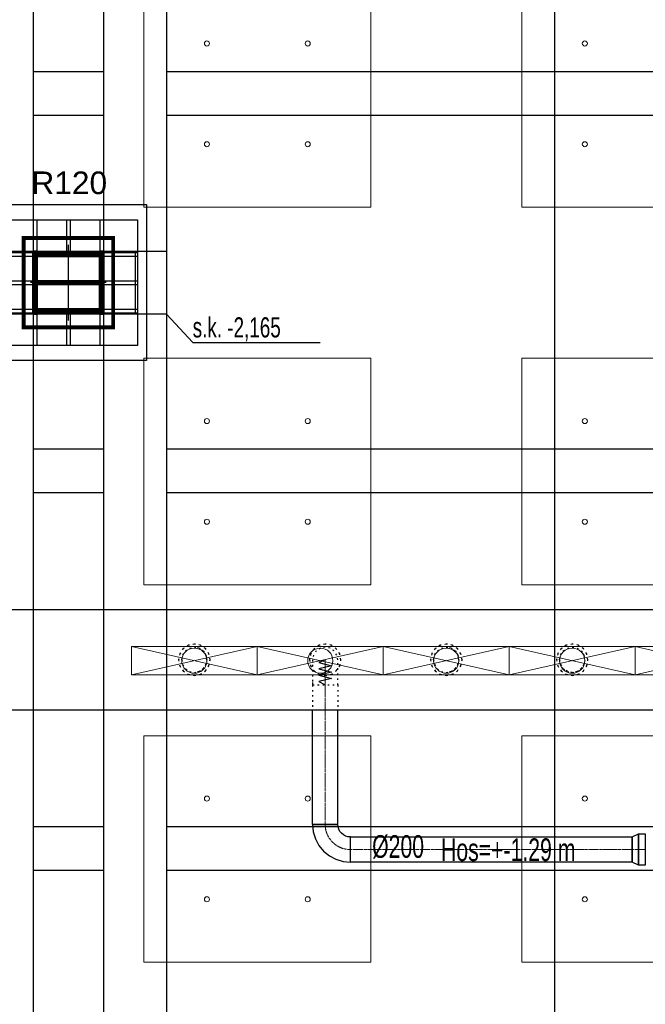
# Model space of a CAD drawing. Header units: centimetres. Extents: x -228435 to 46820, y -89367 to 152985.
# Tile 61 of 252: x -34926 to -29960, y 23266 to 31089. Entities that reach past the tile are written whole.
import ezdxf

# ---------------------------------------------------------------- set-up
doc = ezdxf.new("R2010")
doc.units = ezdxf.units.CM
doc.header["$LTSCALE"] = 50
doc.header["$PDMODE"] = 35
doc.header["$PDSIZE"] = 0.1
for name, pattern in [('CADVENT_CENTERLINE', [9.9, 7.4, -1, 0.5, -1]), ('CADVENT_HIDDEN', [0.8, 0.25, -0.55]), ('Kondygnacja  -0_5$0$HIDDEN', [9.525, 6.35, -3.175]), ('Kondygnacja  -0_5$0$HIDDEN2', [4.7625, 3.175, -1.5875]), ('Osie rzutów$0$DASHDOT2', [12.7, 6.35, -3.175, 0, -3.175])]:
    doc.linetypes.add(name, pattern=pattern)
doc.layers.get('0').update_dxf_attribs({"color": 8})
doc.layers.get('DEFPOINTS').update_dxf_attribs({"color": 8})
for name, color, linetype in [('01-103-Went PP_poziom-0_5$0$L_Nawiew', 3, 'Continuous'), ('bgde-nawiewEXP', 1, 'Continuous'), ('bgde-nawiewHIDDEN', 1, 'Continuous'), ('bgde-tekst', 7, 'Continuous'), ('Kondygnacja  -0_5$0$ARCH_GK', 8, 'Continuous'), ('Kondygnacja  -0_5$0$ARCH_INFO_ODPORNOŚĆ OGNIOWA', 8, 'Continuous'), ('Kondygnacja  -0_5$0$ARCH_KONSTR_POWYŻEJ RZUTU', 8, 'Kondygnacja  -0_5$0$HIDDEN'), ('Kondygnacja  -0_5$0$ARCH_KONSTR_POWYŻEJ RZUTU_IST', 8, 'Kondygnacja  -0_5$0$HIDDEN2'), ('Kondygnacja  -0_5$0$ARCH_KONSTRUKCJA_NIEWIDOCZNA', 8, 'Continuous'), ('Kondygnacja  -0_5$0$ARCH_OKŁADZINA', 8, 'Continuous'), ('Kondygnacja  -0_5$0$ARCH_SŁUPY', 8, 'Continuous'), ('Osie rzutów$0$ARCH_INFO_OSIE_IST', 8, 'Osie rzutów$0$DASHDOT2'), ('Osie rzutów$0$ARCH_INFO_OSIE_OPISY_IST', 8, 'Continuous')]:
    doc.layers.add(name, color=color, linetype=linetype)
for name, color, linetype, lineweight in [('bgde-nawiewCEN', 7, 'Continuous', 13), ('bgde_nawiewnik', 11, 'Continuous', 5), ('Kondygnacja  -0_5$0$ARCH_INFO_WYMIARY', 8, 'Continuous', 9), ('SU Lampy kwadratowe  -05$0$ARCH_SUFITY_PODWIESZANE', 8, 'Continuous', 9)]:
    doc.layers.add(name, color=color, linetype=linetype, lineweight=lineweight)
doc.styles.add('Kondygnacja  -0_5$0$Arial', font='ARIAL.TTF')
doc.styles.add('Kondygnacja  -0_5$0$BIKTS', font='bikromsw.shx', dxfattribs={"width": 0.8})
doc.styles.add('Kondygnacja  -0_5$0$Romans', font='Romans.shx', dxfattribs={"width": 0.7})
doc.dimstyles.new('Kondygnacja  -0_5$0$Wymiary 1-100', dxfattribs={"dimtxt": 12, "dimasz": 10, "dimexe": 5, "dimexo": 0, "dimgap": 4, "dimtad": 1, "dimrnd": 0.5, "dimzin": 12, "dimdsep": 46, "dimtxsty": 'Kondygnacja  -0_5$0$Romans', "dimblk": 'Kondygnacja  -0_5$0$_Oblique', "dimcen": 10, "dimdle": 10, "dimclrt": 55, "dimazin": 0, "dimtfac": 1, "dimtmove": 1, "dimatfit": 3, "dimfxl": 0, "dimtolj": 1, "dimtzin": 0, "dimarcsym": 0})
pattern_1 = [(45, (-1133.3117, -3177.9858), (-0.6735192, 0.6735192), [])]

# ---------------------------------------------------------------- blocks, each defined once
blk = doc.blocks.new('Osie rzutów')
at = {"layer": 'Osie rzutów$0$ARCH_INFO_OSIE_IST', "ltscale": 10}
for p, q in [((8660, 12510), (8660, 4623.26)), ((8660, 7370), (8660, 7430)), ((4436.04, 7400), (15156.54, 7400)), ((8690, 7400), (8630, 7400))]:
    blk.add_line(p, q, dxfattribs=at)
blk = doc.blocks.new('SU Lampy kwadratowe  -05$0$moduł sufitu')
at = {"layer": 'SU Lampy kwadratowe  -05$0$ARCH_SUFITY_PODWIESZANE'}
for points in [[(60, -60), (240, -60), (240, -240), (60, -240)], [(360, -60), (540, -60), (540, -240), (360, -240)], [(60, -360), (240, -360), (240, -540), (60, -540)], [(360, -360), (540, -360), (540, -540), (360, -540)]]:
    blk.add_lwpolyline(points, close=True, dxfattribs=at)
for centre in [(110, -110), (190, -110), (410, -110), (490, -110), (110, -190), (190, -190), (410, -190), (490, -190), (110, -410), (190, -410), (410, -410), (490, -410), (110, -490), (190, -490), (410, -490), (490, -490)]:
    blk.add_circle(centre, 2, dxfattribs=at)
blk = doc.blocks.new('SU Lampy kwadratowe  -05')
at = {"layer": 'SU Lampy kwadratowe  -05$0$ARCH_SUFITY_PODWIESZANE'}
for p in [(8660, 8000), (8660, 7400)]:
    blk.add_blockref('SU Lampy kwadratowe  -05$0$moduł sufitu', p, dxfattribs=at)
blk = doc.blocks.new('Kondygnacja  -0_5$0$_Oblique')
at = {"color": 0, "linetype": 'ByBlock', "lineweight": -2}
blk.add_line((-0.5, -0.5), (0.5, 0.5), dxfattribs=at)
blk = doc.blocks.new('*D152')
at = {"layer": 'DEFPOINTS', "color": 0}
for p in [(-29490, 82605), (-29490, 13059.2), (-30690, 12765)]:
    blk.add_point(p, dxfattribs=at)
at = {"layer": 'Kondygnacja  -0_5$0$ARCH_INFO_WYMIARY', "color": 0, "lineweight": -2}
for p, q in [((-29490, 13067.2), (-29490, 13054.2)), ((-30700, 13059.2), (-29480, 13059.2)), ((-30690, 13051.2), (-30690, 13064.2))]:
    blk.add_line(p, q, dxfattribs=at)
at = {"layer": 'Kondygnacja  -0_5$0$ARCH_INFO_WYMIARY', "color": 0, "lineweight": -2, "xscale": 10, "yscale": 10, "zscale": 10, "rotation": 180}
blk.add_blockref('Kondygnacja  -0_5$0$_Oblique', (-30690, 13059.2), dxfattribs=at)
at = {"layer": 'Kondygnacja  -0_5$0$ARCH_INFO_WYMIARY', "color": 0, "lineweight": -2, "xscale": 10, "yscale": 10, "zscale": 10}
blk.add_blockref('Kondygnacja  -0_5$0$_Oblique', (-29490, 13059.2), dxfattribs=at)
at = {"layer": 'Kondygnacja  -0_5$0$ARCH_INFO_WYMIARY', "color": 55, "insert": (-30090, 13069.2), "char_height": 12, "attachment_point": 5, "style": 'Kondygnacja  -0_5$0$Romans'}
blk.add_mtext('\\A1;1200', dxfattribs=at)
blk = doc.blocks.new('Kondygnacja  -0_5$0$słup_kwadrat')
at = {"layer": 'Kondygnacja  -0_5$0$ARCH_SŁUPY', "lineweight": 40}
h = blk.add_hatch(dxfattribs=at)
h.set_pattern_fill('ANSI31', color=256, scale=0.3, style=0)
h.set_pattern_definition(pattern_1)
h.paths.add_polyline_path([(36, 34), (39, 34), (39, 84), (36, 84)])
h = blk.add_hatch(dxfattribs=at)
h.set_pattern_fill('ANSI31', color=256, scale=0.3, style=0)
h.set_pattern_definition(pattern_1)
h.paths.add_polyline_path([(89, 80), (89, 83), (39, 83), (39, 80)])
h = blk.add_hatch(dxfattribs=at)
h.set_pattern_fill('ANSI31', color=256, scale=0.3, style=0)
h.set_pattern_definition(pattern_1)
h.paths.add_polyline_path([(89, 34), (92, 34), (92, 84), (89, 84)])
h = blk.add_hatch(dxfattribs=at)
h.set_pattern_fill('ANSI31', color=256, scale=0.3, style=0)
h.set_pattern_definition(pattern_1)
h.paths.add_polyline_path([(89, 57.5), (89, 60.5), (39, 60.5), (39, 57.5)])
h = blk.add_hatch(dxfattribs=at)
h.set_pattern_fill('ANSI31', color=256, scale=0.3, style=0)
h.set_pattern_definition(pattern_1)
h.paths.add_polyline_path([(89, 35), (89, 38), (39, 38), (39, 35)])
at = {"layer": 'Kondygnacja  -0_5$0$ARCH_KONSTRUKCJA_NIEWIDOCZNA'}
blk.add_lwpolyline([(119, 109), (119, 9), (9, 9), (9, 109)], close=True, dxfattribs=at)
for points in [[(36, 109), (36, 84)], [(39, 109), (39, 84)], [(62.5, 109), (62.5, 83)], [(65.5, 109), (65.5, 83)], [(89, 109), (89, 84)], [(92, 109), (92, 84)], [(9, 83), (36, 83)], [(9, 80), (36, 80)], [(92, 83), (119, 83)], [(92, 80), (119, 80)], [(9, 60.5), (36, 60.5)], [(9, 57.5), (36, 57.5)], [(92, 60.5), (119, 60.5)], [(92, 57.5), (119, 57.5)], [(9, 38), (36, 38)], [(9, 35), (36, 35)], [(36, 34), (36, 9)], [(39, 34), (39, 9)], [(62.5, 35), (62.5, 9)], [(65.49, 35), (65.49, 9)], [(89, 34), (89, 9)], [(92, 38), (119, 38)], [(92, 35), (119, 35)], [(92, 34), (92, 9)]]:
    blk.add_lwpolyline(points, dxfattribs=at)
at = {"layer": 'Kondygnacja  -0_5$0$ARCH_OKŁADZINA'}
blk.add_lwpolyline([(2, 121), (126, 121), (126, -3), (2, -3)], close=True, dxfattribs=at)
at = {"layer": 'Kondygnacja  -0_5$0$ARCH_SŁUPY', "lineweight": 40}
for p, q in [((39, 60.5), (89, 60.5)), ((89, 57.5), (39, 57.5))]:
    blk.add_line(p, q, dxfattribs=at)
at = {"layer": 'Kondygnacja  -0_5$0$ARCH_SŁUPY', "lineweight": 50, "const_width": 3}
blk.add_lwpolyline([(28.5, 94.5), (99.5, 94.5), (99.5, 23.5), (28.5, 23.5)], close=True, dxfattribs=at)
at = {"layer": 'Kondygnacja  -0_5$0$ARCH_SŁUPY', "lineweight": 40}
for points in [[(36, 84), (39, 84), (39, 34), (36, 34)], [(89, 84), (92, 84), (92, 34), (89, 34)]]:
    blk.add_lwpolyline(points, close=True, dxfattribs=at)
for points in [[(89, 83), (39, 83)], [(39, 80), (89, 80)], [(89, 38), (39, 38)], [(39, 35), (89, 35)]]:
    blk.add_lwpolyline(points, dxfattribs=at)
blk = doc.blocks.new('Kondygnacja  -0_5$0$konstrukcja istniejąca -0.5')
at = {"layer": 'Kondygnacja  -0_5$0$ARCH_KONSTR_POWYŻEJ RZUTU_IST', "ltscale": 10}
for p, q in [((8632, 8575), (8632, 7425)), ((8632, 7375), (8632, 6225))]:
    blk.add_line(p, q, dxfattribs=at)
for points in [[(8688, 8575), (8688, 7425)], [(8738, 8575), (8738, 7425)], [(8738, 7375), (8582, 7375), (8582, 7425), (8738, 7425), (8738, 7375)], [(8688, 7375), (8688, 6225)], [(8738, 7375), (8738, 6225)], [(8632, 7267.89), (8688, 7267.89)], [(8738, 7267.89), (9782, 7267.89)], [(8688, 7232.89), (8632, 7232.89)], [(9782, 7232.89), (8738, 7232.89)], [(8632, 6967.89), (8688, 6967.89)], [(8738, 6967.89), (9782, 6967.89)], [(8688, 6932.89), (8632, 6932.89)], [(9782, 6932.89), (8738, 6932.89)]]:
    blk.add_lwpolyline(points, dxfattribs=at)
at = {"layer": 'Kondygnacja  -0_5$0$ARCH_KONSTR_POWYŻEJ RZUTU_IST', "ltscale": 10, "elevation": 0}
for points in [[(8632, 7567.89), (8688, 7567.89)], [(8738, 7567.89), (9782, 7567.89)], [(8688, 7532.89), (8632, 7532.89)], [(9782, 7532.89), (8738, 7532.89)], [(8713, 7425), (8713, 7375)]]:
    blk.add_lwpolyline(points, dxfattribs=at)
at = {"layer": 'Kondygnacja  -0_5$0$ARCH_KONSTR_POWYŻEJ RZUTU_IST'}
blk.add_lwpolyline([(8738.01, 7375), (8758.69, 7352.53), (8859.85, 7352.53)], dxfattribs=at)
at = {"layer": 'Kondygnacja  -0_5$0$ARCH_KONSTR_POWYŻEJ RZUTU_IST', "style": 'Kondygnacja  -0_5$0$BIKTS', "width": 0.7}
blk.add_text('s.k. -2,165', height=16, dxfattribs=at).set_placement((8758.69, 7356.46))
blk = doc.blocks.new('*D196')
at = {"layer": 'DEFPOINTS', "color": 0}
for p in [(-30050, 80238.2), (-30300, 80097.2), (-30300, 12523.8)]:
    blk.add_point(p, dxfattribs=at)
at = {"layer": 'Kondygnacja  -0_5$0$ARCH_INFO_WYMIARY', "color": 0, "lineweight": -2}
for p, q in [((-30040, 80097.2), (-30310, 80097.2)), ((-30300, 80089.2), (-30300, 80102.2)), ((-30050, 80105.2), (-30050, 80092.2))]:
    blk.add_line(p, q, dxfattribs=at)
at = {"layer": 'Kondygnacja  -0_5$0$ARCH_INFO_WYMIARY', "color": 0, "lineweight": -2, "xscale": 10, "yscale": 10, "zscale": 10, "rotation": 180}
blk.add_blockref('Kondygnacja  -0_5$0$_Oblique', (-30300, 80097.2), dxfattribs=at)
at = {"layer": 'Kondygnacja  -0_5$0$ARCH_INFO_WYMIARY', "color": 0, "lineweight": -2, "xscale": 10, "yscale": 10, "zscale": 10}
blk.add_blockref('Kondygnacja  -0_5$0$_Oblique', (-30050, 80097.2), dxfattribs=at)
at = {"layer": 'Kondygnacja  -0_5$0$ARCH_INFO_WYMIARY', "color": 55, "insert": (-30175, 80107.2), "char_height": 12, "attachment_point": 5, "style": 'Kondygnacja  -0_5$0$Romans'}
blk.add_mtext('\\A1;250', dxfattribs=at)
blk = doc.blocks.new('*D212')
at = {"layer": 'DEFPOINTS', "color": 0}
for p in [(-30586.3, 81900), (-30681.1, 12489.5), (9064, 12489.5)]:
    blk.add_point(p, dxfattribs=at)
at = {"layer": 'Kondygnacja  -0_5$0$ARCH_INFO_WYMIARY', "color": 0, "lineweight": -2}
for p, q in [((-30673.1, 81900), (-30686.1, 81900)), ((-30681.1, 81910), (-30681.1, 12479.5)), ((-30673.1, 12489.5), (-30686.1, 12489.5))]:
    blk.add_line(p, q, dxfattribs=at)
at = {"layer": 'Kondygnacja  -0_5$0$ARCH_INFO_WYMIARY', "color": 0, "lineweight": -2, "xscale": 10, "yscale": 10, "zscale": 10}
for p, rotation in [((-30681.1, 81900), 90), ((-30681.1, 12489.5), 270)]:
    blk.add_blockref('Kondygnacja  -0_5$0$_Oblique', p, dxfattribs=dict(at, rotation=rotation))
at = {"layer": 'Kondygnacja  -0_5$0$ARCH_INFO_WYMIARY', "color": 55, "insert": (-30691.1, 47194.8), "char_height": 12, "attachment_point": 5, "rotation": 90, "style": 'Kondygnacja  -0_5$0$Romans'}
blk.add_mtext('\\A1;69410.5', dxfattribs=at)
blk = doc.blocks.new('A$C066D7839')
at = {"layer": 'bgde_nawiewnik'}
for p, q in [((-50, -11.15), (-50, 11.15)), ((-50, 11.15), (50, 11.15)), ((-50, -11.15), (50, 11.15)), ((50, -11.15), (-50, 11.15)), ((50, 11.15), (50, -11.15)), ((50, -11.15), (-50, -11.15))]:
    blk.add_line(p, q, dxfattribs=at)
blk.add_circle((0, 0), 10, dxfattribs=at)

msp = doc.modelspace()

# ---------------------------------------------------------------- linework, layer by layer
at = {"layer": 'bgde-nawiewCEN', "linetype": 'CADVENT_CENTERLINE', "ltscale": 0.06}
for p, q in [((-32501.144, 26002.459), (-32501.144, 26002.933)), ((-32501.144, 26001.333), (-32501.144, 26002.459)), ((-32501.144, 25999.14), (-32501.144, 26001.333)), ((-32501.144, 25995.526), (-32501.144, 25999.14)), ((-32501.144, 25990.133), (-32501.144, 25995.526)), ((-32501.144, 25982.607), (-32501.144, 25990.133)), ((-32501.144, 25972.592), (-32501.144, 25982.607)), ((-32501.144, 25959.733), (-32501.144, 25972.592)), ((-32501.144, 25943.674), (-32501.144, 25959.733)), ((-32501.144, 25924.059), (-32501.144, 25943.674)), ((-32501.144, 25900.533), (-32501.144, 25924.059)), ((-32501.144, 25872.74), (-32501.144, 25900.533)), ((-32501.144, 25821.629), (-32501.144, 25872.74)), ((-32501.144, 25802.933), (-32501.144, 25821.629)), ((-32501.144, 24695.218), (-32501.144, 25802.933)), ((-30062.915, 24495.218), (-32301.144, 24495.218)), ((-29959.915, 24495.218), (-30062.915, 24495.218))]:
    msp.add_line(p, q, dxfattribs=at)
at = {"layer": 'bgde-nawiewCEN', "linetype": 'CADVENT_CENTERLINE', "ltscale": 0.06, "extrusion": (0, 0, -1)}
msp.add_arc((32301.144, 24695.218), 200, 270, 0, dxfattribs=at)
at = {"layer": 'bgde-nawiewEXP', "linetype": 'Continuous'}
for points in [[(-40588.801, 26403.234), (10635.702, 26403.234), (10635.702, 25603.234), (-40588.801, 25603.234)], [(-32601.144, 24695.218), (-32401.144, 24695.218), (-32401.144, 25603.234)], [(-32601.144, 24695.218), (-32601.144, 25603.234)]]:
    msp.add_lwpolyline(points, dxfattribs=at)
for points in [[(-32601.144, 24695.218), (-32595.38, 24636.691), (-32578.308, 24580.413), (-32550.585, 24528.547), (-32513.276, 24483.086), (-32467.816, 24445.777), (-32415.949, 24418.054), (-32359.672, 24400.982), (-32301.144, 24395.218), (-32301.144, 24595.218), (-32320.653, 24597.14), (-32339.413, 24602.83), (-32356.701, 24612.071), (-32371.855, 24624.507), (-32384.291, 24639.661), (-32393.532, 24656.95), (-32399.223, 24675.709), (-32401.144, 24695.218), (-32593.532, 24695.218)], [(-32301.144, 24395.218), (-32301.144, 24595.218), (-30062.915, 24595.218), (-30062.915, 24395.218)], [(-30062.915, 24395.218), (-30062.915, 24595.218), (-30014.758, 24620.218), (-30014.758, 24370.218)], [(-30014.758, 24370.218), (-30014.758, 24620.218), (-29959.915, 24620.218), (-29959.915, 24370.218)]]:
    msp.add_lwpolyline(points, close=True, dxfattribs=at)
at = {"layer": 'bgde-nawiewHIDDEN', "linetype": 'CADVENT_HIDDEN'}
for points in [[(-33665.003, 26003.234), (-33655.488, 25955.399), (-33628.391, 25914.846), (-33587.838, 25887.749), (-33540.003, 25878.234), (-33492.167, 25887.749), (-33451.614, 25914.846), (-33424.518, 25955.399), (-33415.003, 26003.234), (-33424.518, 26051.069), (-33451.614, 26091.622), (-33492.167, 26118.719), (-33540.003, 26128.234), (-33587.838, 26118.719), (-33628.391, 26091.622), (-33655.488, 26051.069)], [(-33665.003, 26003.234), (-33655.488, 25955.399), (-33628.391, 25914.846), (-33587.838, 25887.749), (-33540.003, 25878.234), (-33492.167, 25887.749), (-33451.614, 25914.846), (-33424.518, 25955.399), (-33415.003, 26003.234), (-33424.518, 26051.069), (-33451.614, 26091.622), (-33492.167, 26118.719), (-33540.003, 26128.234), (-33587.838, 26118.719), (-33628.391, 26091.622), (-33655.488, 26051.069)], [(-32626.144, 26002.933), (-32616.629, 25955.098), (-32589.533, 25914.545), (-32548.98, 25887.448), (-32501.144, 25877.933), (-32453.309, 25887.448), (-32412.756, 25914.545), (-32385.66, 25955.098), (-32376.144, 26002.933), (-32385.66, 26050.768), (-32412.756, 26091.321), (-32453.309, 26118.418), (-32501.144, 26127.933), (-32548.98, 26118.418), (-32589.533, 26091.321), (-32616.629, 26050.768)], [(-32626.144, 26002.933), (-32616.629, 25955.098), (-32589.533, 25914.545), (-32548.98, 25887.448), (-32501.144, 25877.933), (-32453.309, 25887.448), (-32412.756, 25914.545), (-32385.66, 25955.098), (-32376.144, 26002.933), (-32385.66, 26050.768), (-32412.756, 26091.321), (-32453.309, 26118.418), (-32501.144, 26127.933), (-32548.98, 26118.418), (-32589.533, 26091.321), (-32616.629, 26050.768)], [(-32601.144, 25802.933), (-32401.144, 25802.933), (-32401.144, 26002.933), (-32408.757, 26041.201), (-32430.434, 26073.644), (-32462.876, 26095.321), (-32501.144, 26102.933), (-32539.413, 26095.321), (-32571.855, 26073.644), (-32593.532, 26041.201), (-32601.144, 26002.933), (-32601.144, 25821.629)], [(-31665.003, 26003.234), (-31655.488, 25955.399), (-31628.391, 25914.846), (-31587.838, 25887.749), (-31540.003, 25878.234), (-31492.167, 25887.749), (-31451.614, 25914.846), (-31424.518, 25955.399), (-31415.003, 26003.234), (-31424.518, 26051.069), (-31451.614, 26091.622), (-31492.167, 26118.719), (-31540.003, 26128.234), (-31587.838, 26118.719), (-31628.391, 26091.622), (-31655.488, 26051.069)], [(-31665.003, 26003.234), (-31655.488, 25955.399), (-31628.391, 25914.846), (-31587.838, 25887.749), (-31540.003, 25878.234), (-31492.167, 25887.749), (-31451.614, 25914.846), (-31424.518, 25955.399), (-31415.003, 26003.234), (-31424.518, 26051.069), (-31451.614, 26091.622), (-31492.167, 26118.719), (-31540.003, 26128.234), (-31587.838, 26118.719), (-31628.391, 26091.622), (-31655.488, 26051.069)], [(-30665.003, 26003.234), (-30655.488, 25955.399), (-30628.391, 25914.846), (-30587.838, 25887.749), (-30540.003, 25878.234), (-30492.167, 25887.749), (-30451.614, 25914.846), (-30424.518, 25955.399), (-30415.003, 26003.234), (-30424.518, 26051.069), (-30451.614, 26091.622), (-30492.167, 26118.719), (-30540.003, 26128.234), (-30587.838, 26118.719), (-30628.391, 26091.622), (-30655.488, 26051.069)], [(-30665.003, 26003.234), (-30655.488, 25955.399), (-30628.391, 25914.846), (-30587.838, 25887.749), (-30540.003, 25878.234), (-30492.167, 25887.749), (-30451.614, 25914.846), (-30424.518, 25955.399), (-30415.003, 26003.234), (-30424.518, 26051.069), (-30451.614, 26091.622), (-30492.167, 26118.719), (-30540.003, 26128.234), (-30587.838, 26118.719), (-30628.391, 26091.622), (-30655.488, 26051.069)], [(-30640.003, 26003.234), (-30632.391, 26041.502), (-30610.713, 26073.945), (-30578.271, 26095.622), (-30540.003, 26103.234), (-30501.734, 26095.622), (-30469.292, 26073.945), (-30447.615, 26041.502), (-30440.003, 26003.234), (-30447.615, 25964.966), (-30469.292, 25932.523), (-30501.734, 25910.846), (-30540.003, 25903.234), (-30578.271, 25910.846), (-30610.713, 25932.523), (-30632.391, 25964.966)]]:
    msp.add_lwpolyline(points, close=True, dxfattribs=at)
for points in [[(-33640.003, 26003.234), (-33632.391, 26041.502), (-33610.713, 26073.945), (-33578.271, 26095.622), (-33540.003, 26103.234), (-33501.734, 26095.622), (-33469.292, 26073.945), (-33447.615, 26041.502), (-33440.003, 26003.234), (-33447.615, 25964.966), (-33469.292, 25932.523), (-33501.734, 25910.846)], [(-33640.003, 26003.234), (-33632.391, 26041.502), (-33610.713, 26073.945), (-33578.271, 26095.622), (-33540.003, 26103.234), (-33501.734, 26095.622)], [(-33640.003, 26003.234), (-33632.391, 25964.966), (-33610.713, 25932.523), (-33578.271, 25910.846), (-33540.003, 25903.234), (-33501.734, 25910.846), (-33469.292, 25932.523), (-33447.615, 25964.966), (-33440.003, 26003.234), (-33447.615, 26041.502), (-33469.292, 26073.945), (-33501.734, 26095.622), (-33540.003, 26103.234)], [(-31640.003, 26003.234), (-31632.391, 26041.502), (-31610.713, 26073.945), (-31578.271, 26095.622), (-31540.003, 26103.234), (-31501.734, 26095.622), (-31469.292, 26073.945), (-31447.615, 26041.502), (-31440.003, 26003.234), (-31447.615, 25964.966), (-31469.292, 25932.523)], [(-31640.003, 26003.234), (-31632.391, 26041.502), (-31610.713, 26073.945), (-31578.271, 26095.622), (-31540.003, 26103.234), (-31501.734, 26095.622)], [(-31501.734, 25910.846), (-31469.292, 25932.523), (-31447.615, 25964.966), (-31440.003, 26003.234), (-31447.615, 26041.502), (-31469.292, 26073.945), (-31501.734, 26095.622), (-31540.003, 26103.234)], [(-30640.003, 26003.234), (-30632.391, 26041.502), (-30610.713, 26073.945), (-30578.271, 26095.622), (-30540.003, 26103.234), (-30501.734, 26095.622), (-30469.292, 26073.945), (-30447.615, 26041.502)], [(-30447.615, 26041.502), (-30469.292, 26073.945)], [(-33640.003, 26003.234), (-33632.391, 25964.966), (-33610.713, 25932.523), (-33578.271, 25910.846), (-33540.003, 25903.234), (-33501.734, 25910.846)], [(-31640.003, 26003.234), (-31632.391, 25964.966), (-31610.713, 25932.523), (-31578.271, 25910.846), (-31540.003, 25903.234), (-31501.734, 25910.846)], [(-31640.003, 26003.234), (-31632.391, 25964.966), (-31610.713, 25932.523), (-31578.271, 25910.846), (-31540.003, 25903.234), (-31501.734, 25910.846), (-31469.292, 25932.523)], [(-30640.003, 26003.234), (-30632.391, 25964.966), (-30610.713, 25932.523), (-30578.271, 25910.846), (-30540.003, 25903.234), (-30501.734, 25910.846), (-30469.292, 25932.523), (-30447.615, 25964.966)], [(-30447.615, 26041.502), (-30440.003, 26003.234), (-30447.615, 25964.966), (-30469.292, 25932.523)], [(-33501.734, 25910.846), (-33540.003, 25903.234)], [(-33501.734, 25910.846), (-33469.292, 25932.523)], [(-31501.734, 25910.846), (-31540.003, 25903.234)], [(-31469.292, 25932.523), (-31501.734, 25910.846)], [(-31469.292, 25932.523), (-31447.615, 25964.966)], [(-32601.144, 25802.933), (-32401.144, 25802.933), (-32401.144, 25603.234)], [(-32601.144, 25802.933), (-32601.144, 25603.234)]]:
    msp.add_lwpolyline(points, dxfattribs=at)
at = {"layer": 'bgde-nawiewHIDDEN'}
for points in [[(-33540.003, 26003.234), (-33540.003, 26003.234)], [(-32501.144, 26002.933), (-32551.144, 25981.635), (-32451.144, 25956.274), (-32551.144, 25931.053), (-32451.144, 25905.768), (-32551.144, 25880.233), (-32451.144, 25854.874), (-32551.144, 25829.415), (-32501.144, 25802.933)], [(-31540.003, 26003.234), (-31540.003, 26003.234)], [(-30540.003, 26003.234), (-30540.003, 26003.234)]]:
    msp.add_lwpolyline(points, dxfattribs=at)
at = {"layer": 'Kondygnacja  -0_5$0$ARCH_GK', "linetype": 'Continuous', "lineweight": -3}
for p, q in [((-34895, 28950), (-34895, 29050)), ((-34185, 29050), (-34185, 28950)), ((-34490, 28645), (-34590, 28645))]:
    msp.add_line(p, q, dxfattribs=at)

# ---------------------------------------------------------------- block references
at = {"layer": '01-103-Went PP_poziom-0_5$0$L_Nawiew', "xscale": 10, "yscale": 10, "zscale": 10}
for p in [(-33540, 25996.041, 37.183), (-32540, 25996.041, -1152.817), (-31540, 25996.041, -1152.817), (-30540, 25996.041, -1152.817), (-29540, 25996.041, -1152.817)]:
    msp.add_blockref('A$C066D7839', p, dxfattribs=at)
at = {"layer": 'Kondygnacja  -0_5$0$ARCH_KONSTR_POWYŻEJ RZUTU', "xscale": 10, "yscale": 10, "zscale": 10}
msp.add_blockref('Kondygnacja  -0_5$0$konstrukcja istniejąca -0.5', (-121140, -45000), dxfattribs=at)
at = {"layer": 'Kondygnacja  -0_5$0$ARCH_SŁUPY', "xscale": 10, "yscale": 10, "zscale": 10}
msp.add_blockref('Kondygnacja  -0_5$0$słup_kwadrat', (-35180, 28410), dxfattribs=at)
at = {"layer": 'Osie rzutów$0$ARCH_INFO_OSIE_OPISY_IST', "xscale": 10, "yscale": 10, "zscale": 10}
msp.add_blockref('Osie rzutów', (-121140, -45000), dxfattribs=at)
at = {"layer": 'SU Lampy kwadratowe  -05$0$ARCH_SUFITY_PODWIESZANE', "xscale": 10, "yscale": 10, "zscale": 10}
msp.add_blockref('SU Lampy kwadratowe  -05', (-121140, -45000), dxfattribs=at)

# ---------------------------------------------------------------- texts
at = {"layer": 'bgde-tekst', "width": 0.7}
for s, p in [('%%c200', (-32128.495, 24429.554, 630)), ('Hos=+-1.29 m ', (-31581.842, 24404.373, 1920))]:
    msp.add_text(s, height=180, dxfattribs=at).set_placement(p)
at = {"layer": 'Kondygnacja  -0_5$0$ARCH_INFO_ODPORNOŚĆ OGNIOWA', "insert": (-34532.905, 29941.838), "char_height": 180, "width": 533.32525, "attachment_point": 5, "style": 'Kondygnacja  -0_5$0$Arial'}
msp.add_mtext('\\PR120', dxfattribs=at)

# ---------------------------------------------------------------- dimensions: what is measured, and where the dimension line sits
at = {"layer": 'Kondygnacja  -0_5$0$ARCH_INFO_WYMIARY'}
for base, p1, p2, picture, middle in [((-29490, 13059.178), (-30690, 12765), (-29490, 82605), '*D152', (-30090, 13069.178)), ((-30300, 80097.163), (-30050, 80238.222), (-30300, 12523.822), '*D196', (-30175, 80107.163))]:
    dim = msp.add_linear_dim(base=base, p1=p1, p2=p2, dimstyle='Kondygnacja  -0_5$0$Wymiary 1-100', dxfattribs=at)
    dim.commit()
    dim.dimension.update_dxf_attribs({"geometry": picture, "text_midpoint": middle})
dim = msp.add_linear_dim(base=(-30681.114, 12489.5), p1=(-30586.301, 81900), p2=(9064, 12489.5), angle=90, dimstyle='Kondygnacja  -0_5$0$Wymiary 1-100', dxfattribs=at)
dim.commit()
dim.dimension.update_dxf_attribs({"geometry": '*D212', "text_midpoint": (-30691.114, 47194.75)})

doc.saveas('drawing.dxf')
